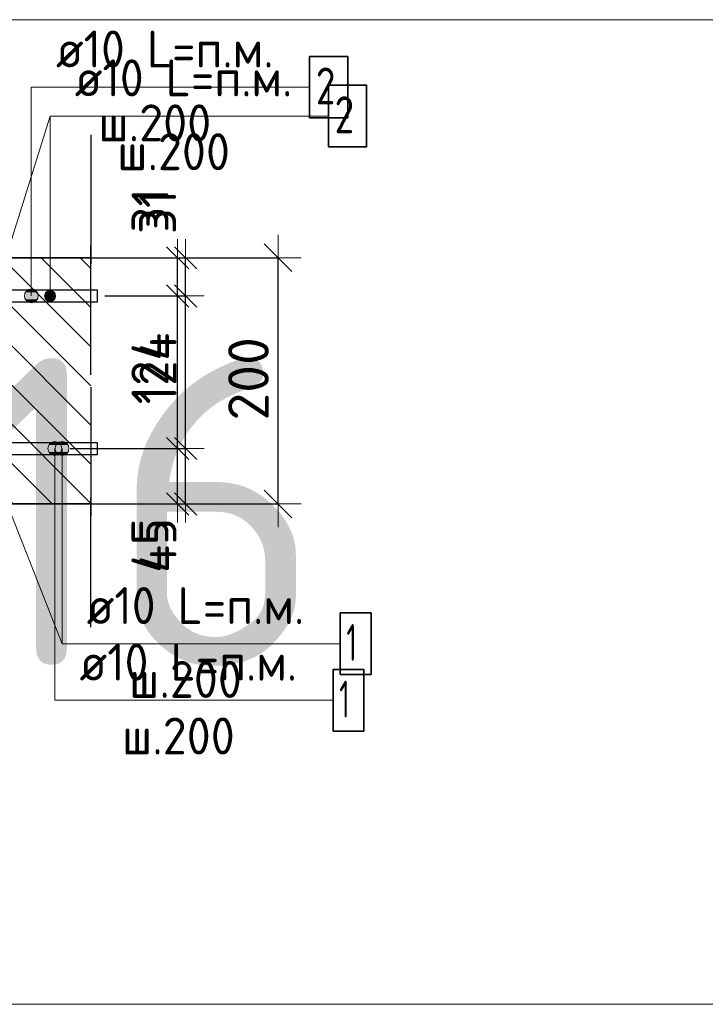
# Model space of a CAD drawing. Header units: metres. Extents: x -38 to 97, y -15 to 21.
# Tile 76 of 111: x 72.599 to 73.156, y 6.072 to 6.872. Entities that reach past the tile are written whole.
import ezdxf

# ---------------------------------------------------------------- set-up
doc = ezdxf.new("R2010")
doc.units = ezdxf.units.M
doc.header["$PDMODE"] = 65
doc.linetypes.add('______4', pattern=[0.135, 0.105, -0.03])
for name, color, linetype, lineweight in [('XR$4$Арм. стержнями верхней зоны', 180, 'Continuous', 35), ('XR$4$Арм. стержнями нижней зоны', 180, 'Continuous', 35), ('XR$4$Арм.стержн. Арматура края', 96, 'Continuous', 35), ('XR$4$Размерная линия (1)', 7, 'Continuous', 13), ('XR$4$Размерная линия_ общее', 7, 'Continuous', 13), ('XR$6$Арм. стержнями верхней зоны', 180, 'Continuous', 35), ('XR$6$Арм. стержнями нижней зоны', 180, 'Continuous', 35), ('XR$6$Арм.стержн. Арматура края', 96, 'Continuous', 35), ('XR$6$Размерная линия (1)', 7, 'Continuous', 13), ('XR$6$Размерная линия_ общее', 7, 'Continuous', 13)]:
    doc.layers.add(name, color=color, linetype=linetype, lineweight=lineweight)
doc.styles.add('ISOCPEUR', font='txt')
doc.dimstyles.new('DIMSTYLE_10', dxfattribs={"dimtxt": 0.033, "dimasz": 0.0375, "dimexe": 0, "dimexo": 0, "dimgap": 0.0165, "dimtad": 2, "dimdec": 0, "dimlfac": 1000, "dimrnd": 1, "dimzin": 12, "dimdsep": 46, "dimtxsty": 'ISOCPEUR', "dimblk1": 'ALL_ML_STRICH', "dimblk2": 'ALL_ML_STRICH', "dimsah": 1, "dimcen": 0, "dimclrd": 7, "dimclre": 256, "dimclrt": 7, "dimadec": 0, "dimazin": 0, "dimtfac": 1, "dimtdec": 0, "dimtix": 1, "dimtmove": 2, "dimatfit": 3, "dimfxl": 0, "dimtzin": 0, "dimlwd": 0, "dimlwe": -3, "dimarcsym": 0})
doc.dimstyles.new('DIMSTYLE_14', dxfattribs={"dimtxt": 0.03, "dimasz": 0.03, "dimexe": 0, "dimexo": 0, "dimgap": 0.015, "dimtad": 2, "dimdec": 0, "dimlfac": 1000, "dimrnd": 1, "dimzin": 12, "dimdsep": 46, "dimtxsty": 'ISOCPEUR', "dimblk1": 'ALL_ML_STRICH', "dimblk2": 'ALL_ML_STRICH', "dimsah": 1, "dimcen": 0, "dimclrd": 7, "dimclre": 256, "dimclrt": 7, "dimadec": 0, "dimazin": 0, "dimtfac": 1, "dimtdec": 0, "dimtix": 1, "dimtmove": 2, "dimatfit": 3, "dimfxl": 0, "dimtzin": 0, "dimlwd": 0, "dimlwe": -3, "dimarcsym": 0})
doc.dimstyles.new('DIMSTYLE_16', dxfattribs={"dimtxt": 0.03, "dimasz": 0.03, "dimexe": 0, "dimexo": 0, "dimgap": 0.015, "dimtad": 2, "dimdec": 0, "dimlfac": 1000, "dimrnd": 1, "dimzin": 12, "dimdsep": 46, "dimtxsty": 'ISOCPEUR', "dimblk1": 'ALL_ML_STRICH', "dimblk2": 'ALL_ML_STRICH', "dimsah": 1, "dimcen": 0, "dimclrd": 7, "dimclre": 256, "dimclrt": 7, "dimadec": 0, "dimazin": 0, "dimtfac": 1, "dimtdec": 0, "dimtix": 1, "dimtmove": 2, "dimatfit": 3, "dimfxl": 0, "dimtvp": 1.2, "dimtzin": 0, "dimlwd": 0, "dimlwe": -3, "dimarcsym": 0})
pattern_1 = [(135, (0, 0), (-0.031819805, -0.031819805), [0.4, -0.05, 0, -0.05]), (135, (-0.01591, -0.01591), (-0.031819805, -0.031819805), [0.8, -0.1, 0.1, -0.1])]

# ---------------------------------------------------------------- blocks, each defined once
blk = doc.blocks.new('ALL_ML_STRICH')
at = {"color": 0, "linetype": 'ByBlock', "lineweight": -2}
for p, q in [((0, -0.5), (0, 0.5)), ((-0.3, -0.3), (0.3, 0.3)), ((-1, 0), (0.5, 0))]:
    blk.add_line(p, q, dxfattribs=at)
blk = doc.blocks.new('*D155')
at = {"layer": 'DEFPOINTS', "color": 7, "linetype": 'Continuous', "lineweight": 13, "transparency": 33554687}
for p in [(72.63764, 6.67826), (72.63764, 6.47826), (72.80919, 6.47826)]:
    blk.add_point(p, dxfattribs=at)
at = {"layer": 'XR$4$Размерная линия_ общее', "color": 253, "linetype": 'Continuous', "lineweight": -2, "true_color": 0xa0a0a0, "transparency": 33554687}
for p, q in [((72.65764, 6.67826), (72.80919, 6.67826)), ((72.65764, 6.47826), (72.80919, 6.47826))]:
    blk.add_line(p, q, dxfattribs=at)
at = {"layer": 'XR$4$Размерная линия_ общее', "color": 7, "linetype": 'Continuous', "lineweight": -2, "transparency": 33554687}
blk.add_line((72.80919, 6.47826), (72.80919, 6.67826), dxfattribs=at)
at = {"layer": 'XR$4$Размерная линия_ общее', "color": 7, "linetype": 'Continuous', "lineweight": 13, "transparency": 33554687, "xscale": 0.0375, "yscale": 0.0375, "zscale": 0.0375}
for p, rotation in [((72.80919, 6.67826), 90), ((72.80919, 6.47826), 270)]:
    blk.add_blockref('ALL_ML_STRICH', p, dxfattribs=dict(at, rotation=rotation))
at = {"layer": 'XR$4$Размерная линия_ общее', "color": 7, "linetype": 'Continuous', "lineweight": 13, "transparency": 33554687, "insert": (72.78519, 6.57991), "char_height": 0.033, "width": 0.099, "attachment_point": 5, "rotation": 90, "style": 'ISOCPEUR'}
blk.add_mtext('\\A1;{200}', dxfattribs=at)
blk = doc.blocks.new('*D287')
at = {"layer": 'DEFPOINTS', "color": 7, "linetype": 'Continuous', "lineweight": 13, "transparency": 33554687}
for p in [(72.64153, 6.52326), (72.65438, 6.47826), (72.73419, 6.47826)]:
    blk.add_point(p, dxfattribs=at)
at = {"layer": 'XR$4$Размерная линия (1)', "color": 9, "linetype": 'Continuous', "lineweight": -2, "true_color": 0xc7c7c7, "transparency": 33554687}
for p, q in [((72.66153, 6.52326), (72.73419, 6.52326)), ((72.67438, 6.47826), (72.73419, 6.47826))]:
    blk.add_line(p, q, dxfattribs=at)
at = {"layer": 'XR$4$Размерная линия (1)', "color": 7, "linetype": 'Continuous', "lineweight": -2, "transparency": 33554687}
blk.add_line((72.73419, 6.47826), (72.73419, 6.52326), dxfattribs=at)
at = {"layer": 'XR$4$Размерная линия (1)', "color": 7, "linetype": 'Continuous', "lineweight": 13, "transparency": 33554687, "xscale": 0.03, "yscale": 0.03, "zscale": 0.03}
for p, rotation in [((72.73419, 6.52326), 90), ((72.73419, 6.47826), 270)]:
    blk.add_blockref('ALL_ML_STRICH', p, dxfattribs=dict(at, rotation=rotation))
at = {"layer": 'XR$4$Размерная линия (1)', "color": 7, "linetype": 'Continuous', "lineweight": 13, "transparency": 33554687, "insert": (72.71168, 6.4445), "char_height": 0.03, "width": 0.06, "attachment_point": 5, "rotation": 90, "style": 'ISOCPEUR'}
blk.add_mtext('\\A1;{45}', dxfattribs=at)
blk = doc.blocks.new('*D288')
at = {"layer": 'DEFPOINTS', "color": 7, "linetype": 'Continuous', "lineweight": 13, "transparency": 33554687}
for p in [(72.64855, 6.64726), (72.64153, 6.52326), (72.73419, 6.52326)]:
    blk.add_point(p, dxfattribs=at)
at = {"layer": 'XR$4$Размерная линия (1)', "color": 9, "linetype": 'Continuous', "lineweight": -2, "true_color": 0xc7c7c7, "transparency": 33554687}
for p, q in [((72.66855, 6.64726), (72.73419, 6.64726)), ((72.66153, 6.52326), (72.73419, 6.52326))]:
    blk.add_line(p, q, dxfattribs=at)
at = {"layer": 'XR$4$Размерная линия (1)', "color": 7, "linetype": 'Continuous', "lineweight": -2, "transparency": 33554687}
blk.add_line((72.73419, 6.52326), (72.73419, 6.64726), dxfattribs=at)
at = {"layer": 'XR$4$Размерная линия (1)', "color": 7, "linetype": 'Continuous', "lineweight": 13, "transparency": 33554687, "xscale": 0.03, "yscale": 0.03, "zscale": 0.03}
for p, rotation in [((72.73419, 6.64726), 90), ((72.73419, 6.52326), 270)]:
    blk.add_blockref('ALL_ML_STRICH', p, dxfattribs=dict(at, rotation=rotation))
at = {"layer": 'XR$4$Размерная линия (1)', "color": 7, "linetype": 'Continuous', "lineweight": 13, "transparency": 33554687, "insert": (72.71169, 6.58826), "char_height": 0.03, "width": 0.09, "attachment_point": 5, "rotation": 90, "style": 'ISOCPEUR'}
blk.add_mtext('\\A1;{124}', dxfattribs=at)
blk = doc.blocks.new('*D289')
at = {"layer": 'DEFPOINTS', "color": 7, "linetype": 'Continuous', "lineweight": 13, "transparency": 33554687}
for p in [(72.63068, 6.67826), (72.64855, 6.64726), (72.73419, 6.64726)]:
    blk.add_point(p, dxfattribs=at)
at = {"layer": 'XR$4$Размерная линия (1)', "color": 9, "linetype": 'Continuous', "lineweight": -2, "true_color": 0xc7c7c7, "transparency": 33554687}
for p, q in [((72.65068, 6.67826), (72.73419, 6.67826)), ((72.66855, 6.64726), (72.73419, 6.64726))]:
    blk.add_line(p, q, dxfattribs=at)
at = {"layer": 'XR$4$Размерная линия (1)', "color": 7, "linetype": 'Continuous', "lineweight": -2, "transparency": 33554687}
blk.add_line((72.73419, 6.64726), (72.73419, 6.67826), dxfattribs=at)
at = {"layer": 'XR$4$Размерная линия (1)', "color": 7, "linetype": 'Continuous', "lineweight": 13, "transparency": 33554687, "xscale": 0.03, "yscale": 0.03, "zscale": 0.03}
for p, rotation in [((72.73419, 6.67826), 90), ((72.73419, 6.64726), 270)]:
    blk.add_blockref('ALL_ML_STRICH', p, dxfattribs=dict(at, rotation=rotation))
at = {"layer": 'XR$4$Размерная линия (1)', "color": 7, "linetype": 'Continuous', "lineweight": 13, "transparency": 33554687, "insert": (72.71145, 6.71555), "char_height": 0.03, "width": 0.06, "attachment_point": 5, "rotation": 90, "style": 'ISOCPEUR'}
blk.add_mtext('\\A1;{31}', dxfattribs=at)
blk = doc.blocks.new('*D472')
at = {"layer": 'DEFPOINTS', "color": 7, "linetype": 'Continuous', "lineweight": 13, "transparency": 33554687}
for p in [(72.63764, 6.67826), (72.63764, 6.47826), (72.80919, 6.47826)]:
    blk.add_point(p, dxfattribs=at)
at = {"layer": 'XR$6$Размерная линия_ общее', "color": 253, "linetype": 'Continuous', "lineweight": -2, "true_color": 0xa0a0a0, "transparency": 33554687}
for p, q in [((72.65764, 6.67826), (72.80919, 6.67826)), ((72.65764, 6.47826), (72.80919, 6.47826))]:
    blk.add_line(p, q, dxfattribs=at)
at = {"layer": 'XR$6$Размерная линия_ общее', "color": 7, "linetype": 'Continuous', "lineweight": -2, "transparency": 33554687}
blk.add_line((72.80919, 6.47826), (72.80919, 6.67826), dxfattribs=at)
at = {"layer": 'XR$6$Размерная линия_ общее', "color": 7, "linetype": 'Continuous', "lineweight": 13, "transparency": 33554687, "xscale": 0.0375, "yscale": 0.0375, "zscale": 0.0375}
for p, rotation in [((72.80919, 6.67826), 90), ((72.80919, 6.47826), 270)]:
    blk.add_blockref('ALL_ML_STRICH', p, dxfattribs=dict(at, rotation=rotation))
at = {"layer": 'XR$6$Размерная линия_ общее', "color": 7, "linetype": 'Continuous', "lineweight": 13, "transparency": 33554687, "insert": (72.78519, 6.57991), "char_height": 0.033, "width": 0.099, "attachment_point": 5, "rotation": 90, "style": 'ISOCPEUR'}
blk.add_mtext('\\A1;{200}', dxfattribs=at)
blk = doc.blocks.new('*D557')
at = {"layer": 'DEFPOINTS', "color": 7, "linetype": 'Continuous', "lineweight": 13, "transparency": 33554687}
for p in [(72.62039, 6.52326), (72.63324, 6.47826), (72.72768, 6.47826)]:
    blk.add_point(p, dxfattribs=at)
at = {"layer": 'XR$6$Размерная линия (1)', "color": 9, "linetype": 'Continuous', "lineweight": -2, "true_color": 0xc7c7c7, "transparency": 33554687}
for p, q in [((72.64039, 6.52326), (72.72768, 6.52326)), ((72.65324, 6.47826), (72.72768, 6.47826))]:
    blk.add_line(p, q, dxfattribs=at)
at = {"layer": 'XR$6$Размерная линия (1)', "color": 7, "linetype": 'Continuous', "lineweight": -2, "transparency": 33554687}
blk.add_line((72.72768, 6.47826), (72.72768, 6.52326), dxfattribs=at)
at = {"layer": 'XR$6$Размерная линия (1)', "color": 7, "linetype": 'Continuous', "lineweight": 13, "transparency": 33554687, "xscale": 0.03, "yscale": 0.03, "zscale": 0.03}
for p, rotation in [((72.72768, 6.52326), 90), ((72.72768, 6.47826), 270)]:
    blk.add_blockref('ALL_ML_STRICH', p, dxfattribs=dict(at, rotation=rotation))
at = {"layer": 'XR$6$Размерная линия (1)', "color": 7, "linetype": 'Continuous', "lineweight": 13, "transparency": 33554687, "insert": (72.70518, 6.4445), "char_height": 0.03, "width": 0.06, "attachment_point": 5, "rotation": 90, "style": 'ISOCPEUR'}
blk.add_mtext('\\A1;{45}', dxfattribs=at)
blk = doc.blocks.new('*D558')
at = {"layer": 'DEFPOINTS', "color": 7, "linetype": 'Continuous', "lineweight": 13, "transparency": 33554687}
for p in [(72.66055, 6.64726), (72.62039, 6.52326), (72.72768, 6.52326)]:
    blk.add_point(p, dxfattribs=at)
at = {"layer": 'XR$6$Размерная линия (1)', "color": 9, "linetype": 'Continuous', "lineweight": -2, "true_color": 0xc7c7c7, "transparency": 33554687}
for p, q in [((72.68055, 6.64726), (72.72768, 6.64726)), ((72.64039, 6.52326), (72.72768, 6.52326))]:
    blk.add_line(p, q, dxfattribs=at)
at = {"layer": 'XR$6$Размерная линия (1)', "color": 7, "linetype": 'Continuous', "lineweight": -2, "transparency": 33554687}
blk.add_line((72.72768, 6.52326), (72.72768, 6.64726), dxfattribs=at)
at = {"layer": 'XR$6$Размерная линия (1)', "color": 7, "linetype": 'Continuous', "lineweight": 13, "transparency": 33554687, "xscale": 0.03, "yscale": 0.03, "zscale": 0.03}
for p, rotation in [((72.72768, 6.64726), 90), ((72.72768, 6.52326), 270)]:
    blk.add_blockref('ALL_ML_STRICH', p, dxfattribs=dict(at, rotation=rotation))
at = {"layer": 'XR$6$Размерная линия (1)', "color": 7, "linetype": 'Continuous', "lineweight": 13, "transparency": 33554687, "insert": (72.70518, 6.58826), "char_height": 0.03, "width": 0.09, "attachment_point": 5, "rotation": 90, "style": 'ISOCPEUR'}
blk.add_mtext('\\A1;{124}', dxfattribs=at)
blk = doc.blocks.new('*D559')
at = {"layer": 'DEFPOINTS', "color": 7, "linetype": 'Continuous', "lineweight": 13, "transparency": 33554687}
for p in [(72.60955, 6.67826), (72.66055, 6.64726), (72.72768, 6.64726)]:
    blk.add_point(p, dxfattribs=at)
at = {"layer": 'XR$6$Размерная линия (1)', "color": 9, "linetype": 'Continuous', "lineweight": -2, "true_color": 0xc7c7c7, "transparency": 33554687}
for p, q in [((72.62955, 6.67826), (72.72768, 6.67826)), ((72.68055, 6.64726), (72.72768, 6.64726))]:
    blk.add_line(p, q, dxfattribs=at)
at = {"layer": 'XR$6$Размерная линия (1)', "color": 7, "linetype": 'Continuous', "lineweight": -2, "transparency": 33554687}
blk.add_line((72.72768, 6.64726), (72.72768, 6.67826), dxfattribs=at)
at = {"layer": 'XR$6$Размерная линия (1)', "color": 7, "linetype": 'Continuous', "lineweight": 13, "transparency": 33554687, "xscale": 0.03, "yscale": 0.03, "zscale": 0.03}
for p, rotation in [((72.72768, 6.67826), 90), ((72.72768, 6.64726), 270)]:
    blk.add_blockref('ALL_ML_STRICH', p, dxfattribs=dict(at, rotation=rotation))
at = {"layer": 'XR$6$Размерная линия (1)', "color": 7, "linetype": 'Continuous', "lineweight": 13, "transparency": 33554687, "insert": (72.70528, 6.71685), "char_height": 0.03, "width": 0.06, "attachment_point": 5, "rotation": 90, "style": 'ISOCPEUR'}
blk.add_mtext('\\A1;{31}', dxfattribs=at)

msp = doc.modelspace()

# ---------------------------------------------------------------- hatches: boundary and pattern name
at = {"linetype": 'Continuous', "lineweight": 13, "transparency": 33554687}
h = msp.add_hatch(dxfattribs=at)
h.set_pattern_fill('__________540', scale=0.015, style=0, pattern_type=2)
h.set_pattern_definition(pattern_1)
h.paths.add_polyline_path([(72.27532, 6.67826), (72.27532, 6.47826), (72.65727, 6.47826), (72.65727, 6.67826)], flags=0)
at = {"linetype": 'Continuous', "lineweight": 25, "transparency": 33554687}
h = msp.add_hatch(dxfattribs=at)
h.set_pattern_fill('__________540', scale=0.015, style=0, pattern_type=2)
h.set_pattern_definition(pattern_1)
h.paths.add_polyline_path([(72.52526, 6.67826), (72.52526, 6.47826), (72.65723, 6.47826), (72.65723, 6.67826)], flags=0)
at = {"layer": 'XR$4$Арм. стержнями верхней зоны', "linetype": 'Continuous', "lineweight": 13, "transparency": 33554687}
for points in [[(72.62798, 6.64951), (72.62024, 6.64951), (72.61961, 6.64726)], [(72.62798, 6.64951), (72.61961, 6.64726), (72.6286, 6.64726)], [(72.62636, 6.65113), (72.62186, 6.65113), (72.62024, 6.64951)], [(72.62636, 6.65113), (72.62024, 6.64951), (72.62798, 6.64951)], [(72.62186, 6.65113), (72.62636, 6.65113), (72.62411, 6.65176)], [(72.6286, 6.64726), (72.61961, 6.64726), (72.62024, 6.64501)], [(72.6286, 6.64726), (72.62024, 6.64501), (72.62798, 6.64501)], [(72.62798, 6.64501), (72.62024, 6.64501), (72.62186, 6.64339)], [(72.62798, 6.64501), (72.62186, 6.64339), (72.62636, 6.64339)], [(72.62636, 6.64339), (72.62186, 6.64339), (72.62411, 6.64276)]]:
    msp.add_hatch(color=7, dxfattribs=at).paths.add_polyline_path(points)
at = {"layer": 'XR$4$Арм. стержнями нижней зоны', "linetype": 'Continuous', "lineweight": 13, "transparency": 33554687}
for points in [[(72.62893, 6.52607), (72.63861, 6.52607), (72.63658, 6.5281)], [(72.62893, 6.52607), (72.63658, 6.5281), (72.63096, 6.5281)], [(72.63096, 6.5281), (72.63658, 6.5281), (72.63377, 6.52888)], [(72.62815, 6.52326), (72.6394, 6.52326), (72.63861, 6.52607)], [(72.62815, 6.52326), (72.63861, 6.52607), (72.62893, 6.52607)], [(72.62893, 6.52045), (72.6394, 6.52326), (72.62815, 6.52326)], [(72.62893, 6.52045), (72.63861, 6.52045), (72.6394, 6.52326)], [(72.63096, 6.51842), (72.63861, 6.52045), (72.62893, 6.52045)], [(72.63096, 6.51842), (72.63658, 6.51842), (72.63861, 6.52045)], [(72.63658, 6.51842), (72.63096, 6.51842), (72.63377, 6.51763)]]:
    msp.add_hatch(color=7, dxfattribs=at).paths.add_polyline_path(points)
at = {"layer": 'XR$6$Арм. стержнями верхней зоны', "linetype": 'Continuous', "lineweight": 13, "transparency": 33554687}
for points in [[(72.61368, 6.65007), (72.604, 6.65007), (72.60322, 6.64726)], [(72.61368, 6.65007), (72.60322, 6.64726), (72.61447, 6.64726)], [(72.61165, 6.6521), (72.60603, 6.6521), (72.604, 6.65007)], [(72.61165, 6.6521), (72.604, 6.65007), (72.61368, 6.65007)], [(72.60603, 6.6521), (72.61165, 6.6521), (72.60884, 6.65288)], [(72.61447, 6.64726), (72.60322, 6.64726), (72.604, 6.64445)], [(72.61447, 6.64726), (72.604, 6.64445), (72.61368, 6.64445)], [(72.61368, 6.64445), (72.604, 6.64445), (72.60603, 6.64242)], [(72.61368, 6.64445), (72.60603, 6.64242), (72.61165, 6.64242)], [(72.61165, 6.64242), (72.60603, 6.64242), (72.60884, 6.64163)]]:
    msp.add_hatch(color=7, dxfattribs=at).paths.add_polyline_path(points)
at = {"layer": 'XR$6$Арм. стержнями нижней зоны', "linetype": 'Continuous', "lineweight": 13, "transparency": 33554687}
for points in [[(72.62314, 6.52607), (72.63281, 6.52607), (72.63079, 6.5281)], [(72.62314, 6.52607), (72.63079, 6.5281), (72.62516, 6.5281)], [(72.62516, 6.5281), (72.63079, 6.5281), (72.62797, 6.52888)], [(72.62235, 6.52326), (72.6336, 6.52326), (72.63281, 6.52607)], [(72.62235, 6.52326), (72.63281, 6.52607), (72.62314, 6.52607)], [(72.62314, 6.52045), (72.6336, 6.52326), (72.62235, 6.52326)], [(72.62314, 6.52045), (72.63281, 6.52045), (72.6336, 6.52326)], [(72.62516, 6.51842), (72.63281, 6.52045), (72.62314, 6.52045)], [(72.62516, 6.51842), (72.63079, 6.51842), (72.63281, 6.52045)], [(72.63079, 6.51842), (72.62516, 6.51842), (72.62797, 6.51763)]]:
    msp.add_hatch(color=7, dxfattribs=at).paths.add_polyline_path(points)

# ---------------------------------------------------------------- linework, layer by layer
at = {"color": 7, "linetype": 'Continuous', "lineweight": 13, "transparency": 33554687}
for p, q in [((86.41979, 6.87171), (67.91979, 6.87171)), ((86.41979, 6.87171), (67.91979, 6.87171)), ((72.57526, 6.63721), (72.62411, 6.79343)), ((72.5753, 6.51321), (72.63377, 6.36468)), ((86.41979, 6.07171), (67.91979, 6.07171)), ((86.41979, 6.07171), (67.91979, 6.07171))]:
    msp.add_line(p, q, dxfattribs=at)
at = {"color": 7, "linetype": '______4', "lineweight": 25, "transparency": 33554687}
for p, q in [((72.65723, 6.37826), (72.65723, 6.77826)), ((72.65727, 6.77826), (72.65727, 6.37826))]:
    msp.add_line(p, q, dxfattribs=at)
at = {"color": 7, "linetype": 'Continuous', "lineweight": 35, "transparency": 33554687}
for p, q in [((72.65727, 6.67826), (72.27532, 6.67826)), ((72.65723, 6.67826), (72.52526, 6.67826)), ((72.52526, 6.47826), (72.65723, 6.47826)), ((72.5253, 6.47826), (72.65727, 6.47826))]:
    msp.add_line(p, q, dxfattribs=at)
at = {"layer": 'XR$4$Арм. стержнями верхней зоны', "color": 7, "linetype": 'Continuous', "lineweight": 13, "transparency": 33554687}
for p, q in [((72.62411, 6.79343), (72.85011, 6.79343)), ((72.62411, 6.79343), (72.62411, 6.64726)), ((72.62411, 6.65176), (72.62411, 6.65176)), ((72.61961, 6.64726), (72.61961, 6.64726)), ((72.62411, 6.64276), (72.62411, 6.64276)), ((72.6286, 6.64726), (72.6286, 6.64726))]:
    msp.add_line(p, q, dxfattribs=at)
at = {"layer": 'XR$4$Арм. стержнями верхней зоны', "color": 7, "linetype": 'Continuous', "lineweight": 35, "transparency": 33554687}
msp.add_lwpolyline([(72.85011, 6.76843), (72.88111, 6.76843), (72.88111, 6.81843), (72.85011, 6.81843), (72.85011, 6.76843)], dxfattribs=at)
at = {"layer": 'XR$4$Арм. стержнями верхней зоны', "color": 4, "linetype": 'Continuous', "lineweight": 25, "transparency": 33554687}
msp.add_lwpolyline([(72.30026, 6.65226), (72.66223, 6.65226), (72.66223, 6.64226), (72.30026, 6.64226), (72.30026, 6.65226)], dxfattribs=at)
at = {"layer": 'XR$4$Арм. стержнями верхней зоны', "color": 7, "linetype": 'Continuous', "lineweight": 13, "transparency": 33554687}
msp.add_circle((72.62411, 6.64726), 0.0045, dxfattribs=at)
at = {"layer": 'XR$4$Арм. стержнями нижней зоны', "color": 7, "linetype": 'Continuous', "lineweight": 13, "transparency": 33554687}
for p, q in [((72.63377, 6.52888), (72.63377, 6.52888)), ((72.62815, 6.52326), (72.62815, 6.52326)), ((72.63377, 6.36468), (72.63377, 6.52326)), ((72.6394, 6.52326), (72.6394, 6.52326)), ((72.63377, 6.51763), (72.63377, 6.51763)), ((72.63377, 6.36468), (72.85977, 6.36468))]:
    msp.add_line(p, q, dxfattribs=at)
at = {"layer": 'XR$4$Арм. стержнями нижней зоны', "color": 4, "linetype": 'Continuous', "lineweight": 25, "transparency": 33554687}
msp.add_lwpolyline([(72.30026, 6.52826), (72.66223, 6.52826), (72.66223, 6.51826), (72.30026, 6.51826), (72.30026, 6.52826)], dxfattribs=at)
at = {"layer": 'XR$4$Арм. стержнями нижней зоны', "color": 7, "linetype": 'Continuous', "lineweight": 35, "transparency": 33554687}
msp.add_lwpolyline([(72.85977, 6.33968), (72.88477, 6.33968), (72.88477, 6.38968), (72.85977, 6.38968), (72.85977, 6.33968)], dxfattribs=at)
at = {"layer": 'XR$4$Арм. стержнями нижней зоны', "color": 7, "linetype": 'Continuous', "lineweight": 13, "transparency": 33554687}
msp.add_circle((72.63377, 6.52326), 0.00563, dxfattribs=at)
at = {"layer": 'XR$4$Арм.стержн. Арматура края', "color": 4, "linetype": 'Continuous', "lineweight": 25, "transparency": 33554687}
for points in [[(72.33355, 6.65226), (72.66223, 6.65226), (72.66223, 6.64226)], [(72.66223, 6.64226), (72.33425, 6.64226)], [(72.33425, 6.52826), (72.66223, 6.52826), (72.66223, 6.51826), (72.33355, 6.51826)]]:
    msp.add_lwpolyline(points, dxfattribs=at)
at = {"layer": 'XR$6$Арм. стержнями верхней зоны', "color": 7, "linetype": 'Continuous', "lineweight": 13, "transparency": 33554687}
for p, q in [((72.60884, 6.81689), (72.83484, 6.81689)), ((72.60884, 6.81689), (72.60884, 6.64726)), ((72.60884, 6.65288), (72.60884, 6.65288)), ((72.60322, 6.64726), (72.60322, 6.64726)), ((72.60884, 6.64163), (72.60884, 6.64163)), ((72.61447, 6.64726), (72.61447, 6.64726))]:
    msp.add_line(p, q, dxfattribs=at)
at = {"layer": 'XR$6$Арм. стержнями верхней зоны', "color": 7, "linetype": 'Continuous', "lineweight": 35, "transparency": 33554687}
msp.add_lwpolyline([(72.83484, 6.79189), (72.86584, 6.79189), (72.86584, 6.84189), (72.83484, 6.84189), (72.83484, 6.79189)], dxfattribs=at)
at = {"layer": 'XR$6$Арм. стержнями верхней зоны', "color": 4, "linetype": 'Continuous', "lineweight": 25, "transparency": 33554687}
msp.add_lwpolyline([(72.3003, 6.65226), (72.66227, 6.65226), (72.66227, 6.64226), (72.3003, 6.64226), (72.3003, 6.65226)], dxfattribs=at)
at = {"layer": 'XR$6$Арм. стержнями верхней зоны', "color": 7, "linetype": 'Continuous', "lineweight": 13, "transparency": 33554687}
msp.add_circle((72.60884, 6.64726), 0.00563, dxfattribs=at)
at = {"layer": 'XR$6$Арм. стержнями нижней зоны', "color": 7, "linetype": 'Continuous', "lineweight": 13, "transparency": 33554687}
for p, q in [((72.62797, 6.52888), (72.62797, 6.52888)), ((72.62235, 6.52326), (72.62235, 6.52326)), ((72.62797, 6.31872), (72.62797, 6.52326)), ((72.6336, 6.52326), (72.6336, 6.52326)), ((72.62797, 6.51763), (72.62797, 6.51763)), ((72.62797, 6.31872), (72.85397, 6.31872))]:
    msp.add_line(p, q, dxfattribs=at)
at = {"layer": 'XR$6$Арм. стержнями нижней зоны', "color": 4, "linetype": 'Continuous', "lineweight": 25, "transparency": 33554687}
msp.add_lwpolyline([(72.3003, 6.52826), (72.66227, 6.52826), (72.66227, 6.51826), (72.3003, 6.51826), (72.3003, 6.52826)], dxfattribs=at)
at = {"layer": 'XR$6$Арм. стержнями нижней зоны', "color": 7, "linetype": 'Continuous', "lineweight": 35, "transparency": 33554687}
msp.add_lwpolyline([(72.85397, 6.29372), (72.87897, 6.29372), (72.87897, 6.34372), (72.85397, 6.34372), (72.85397, 6.29372)], dxfattribs=at)
at = {"layer": 'XR$6$Арм. стержнями нижней зоны', "color": 7, "linetype": 'Continuous', "lineweight": 13, "transparency": 33554687}
msp.add_circle((72.62797, 6.52326), 0.00563, dxfattribs=at)
at = {"layer": 'XR$6$Арм.стержн. Арматура края', "color": 4, "linetype": 'Continuous', "lineweight": 25, "transparency": 33554687}
for points in [[(72.32887, 6.65226), (72.66227, 6.65226), (72.66227, 6.64226), (72.32956, 6.64226)], [(72.32956, 6.52826), (72.66227, 6.52826), (72.66227, 6.51826)], [(72.66227, 6.51826), (72.32887, 6.51826)]]:
    msp.add_lwpolyline(points, dxfattribs=at)

# ---------------------------------------------------------------- texts
at = {"color": 7, "linetype": 'Continuous', "lineweight": 35, "transparency": 33554687, "insert": (70.35063, 6.34671), "char_height": 0.25, "width": 2.7437149, "attachment_point": 7, "style": 'ISOCPEUR'}
msp.add_mtext('\\W0.96;ГОСТ 34028-2016', dxfattribs=at)
msp.add_mtext('\\W0.96;ГОСТ 34028-2016', dxfattribs=at)
at = {"layer": 'XR$4$Арм. стержнями верхней зоны', "color": 7, "linetype": 'Continuous', "lineweight": 25, "transparency": 33554687, "char_height": 0.03, "attachment_point": 7, "style": 'ISOCPEUR'}
for s, insert, width in [('\\W0.94;ø10 L=п.м.', (72.64411, 6.80943), 0.1999832), ('\\W0.78;2', (72.85511, 6.77943), 0.0326407), ('\\W0.95;ш.200 ', (72.6786, 6.74943), 0.1311997)]:
    msp.add_mtext(s, dxfattribs=dict(at, insert=insert, width=width))
at = {"layer": 'XR$4$Арм. стержнями нижней зоны', "color": 7, "linetype": 'Continuous', "lineweight": 25, "transparency": 33554687, "char_height": 0.03, "attachment_point": 7, "style": 'ISOCPEUR'}
for s, insert, width in [('\\W0.94;ø10 L=п.м.', (72.65377, 6.38068), 0.1999832), ('\\W0.56;1', (72.86477, 6.35068), 0.0233333), ('\\W0.95;ш.200 ', (72.68827, 6.32068), 0.1311997)]:
    msp.add_mtext(s, dxfattribs=dict(at, insert=insert, width=width))
at = {"layer": 'XR$6$Арм. стержнями верхней зоны', "color": 7, "linetype": 'Continuous', "lineweight": 25, "transparency": 33554687, "char_height": 0.03, "attachment_point": 7, "style": 'ISOCPEUR'}
for s, insert, width in [('\\W0.94;ø10 L=п.м.', (72.62884, 6.83289), 0.1999832), ('\\W0.78;2', (72.83984, 6.80289), 0.0326407), ('\\W0.95;ш.200 ', (72.66334, 6.77289), 0.1311997)]:
    msp.add_mtext(s, dxfattribs=dict(at, insert=insert, width=width))
at = {"layer": 'XR$6$Арм. стержнями нижней зоны', "color": 7, "linetype": 'Continuous', "lineweight": 25, "transparency": 33554687, "char_height": 0.03, "attachment_point": 7, "style": 'ISOCPEUR'}
for s, insert, width in [('\\W0.94;ø10 L=п.м.', (72.64797, 6.33472), 0.1999831), ('\\W0.56;1', (72.85897, 6.30472), 0.0233333), ('\\W0.95;ш.200 ', (72.68247, 6.27472), 0.1311996)]:
    msp.add_mtext(s, dxfattribs=dict(at, insert=insert, width=width))

# ---------------------------------------------------------------- dimensions: what is measured, and where the dimension line sits
at = {"layer": 'XR$4$Размерная линия (1)', "color": 7, "linetype": 'Continuous', "lineweight": 13, "transparency": 33554687}
for base, p1, p2, dimstyle, picture, middle in [((72.73419, 6.67826), (72.66855, 6.64726), (72.65068, 6.67826), 'DIMSTYLE_16', '*D289', (72.71145, 6.71555)), ((72.73419, 6.64726), (72.66153, 6.52326), (72.66855, 6.64726), 'DIMSTYLE_14', '*D288', (72.71169, 6.58826)), ((72.73419, 6.52326), (72.67438, 6.47826), (72.66153, 6.52326), 'DIMSTYLE_16', '*D287', (72.71168, 6.4445))]:
    dim = msp.add_linear_dim(base=base, p1=p1, p2=p2, angle=90, dimstyle=dimstyle, override={"dimpost": '<>', "dimclrd": 7, "dimclre": 9, "dimclrt": 7, "dimlwd": 0, "dimlwe": 65533}, dxfattribs=at)
    dim.commit()
    dim.dimension.update_dxf_attribs({"geometry": picture, "text_midpoint": middle, "dimtype": 160})
at = {"layer": 'XR$4$Размерная линия_ общее', "color": 7, "linetype": 'Continuous', "lineweight": 13, "transparency": 33554687}
dim = msp.add_linear_dim(base=(72.80919, 6.67826), p1=(72.65764, 6.47826), p2=(72.65764, 6.67826), angle=90, dimstyle='DIMSTYLE_10', override={"dimpost": '<>', "dimclrd": 7, "dimclre": 253, "dimclrt": 7, "dimlwd": 0, "dimlwe": 65533}, dxfattribs=at)
dim.commit()
dim.dimension.update_dxf_attribs({"geometry": '*D155', "text_midpoint": (72.78519, 6.57991), "dimtype": 160})
at = {"layer": 'XR$6$Размерная линия (1)', "color": 7, "linetype": 'Continuous', "lineweight": 13, "transparency": 33554687}
for base, p1, p2, dimstyle, picture, middle in [((72.72768, 6.67826), (72.68055, 6.64726), (72.62955, 6.67826), 'DIMSTYLE_16', '*D559', (72.70528, 6.71685)), ((72.72768, 6.64726), (72.64039, 6.52326), (72.68055, 6.64726), 'DIMSTYLE_14', '*D558', (72.70518, 6.58826)), ((72.72768, 6.52326), (72.65324, 6.47826), (72.64039, 6.52326), 'DIMSTYLE_16', '*D557', (72.70518, 6.4445))]:
    dim = msp.add_linear_dim(base=base, p1=p1, p2=p2, angle=90, dimstyle=dimstyle, override={"dimpost": '<>', "dimclrd": 7, "dimclre": 9, "dimclrt": 7, "dimlwd": 0, "dimlwe": 65533}, dxfattribs=at)
    dim.commit()
    dim.dimension.update_dxf_attribs({"geometry": picture, "text_midpoint": middle, "dimtype": 160})
at = {"layer": 'XR$6$Размерная линия_ общее', "color": 7, "linetype": 'Continuous', "lineweight": 13, "transparency": 33554687}
dim = msp.add_linear_dim(base=(72.80919, 6.67826), p1=(72.65764, 6.47826), p2=(72.65764, 6.67826), angle=90, dimstyle='DIMSTYLE_10', override={"dimpost": '<>', "dimclrd": 7, "dimclre": 253, "dimclrt": 7, "dimlwd": 0, "dimlwe": 65533}, dxfattribs=at)
dim.commit()
dim.dimension.update_dxf_attribs({"geometry": '*D472', "text_midpoint": (72.78519, 6.57991), "dimtype": 160})

doc.saveas('drawing.dxf')
